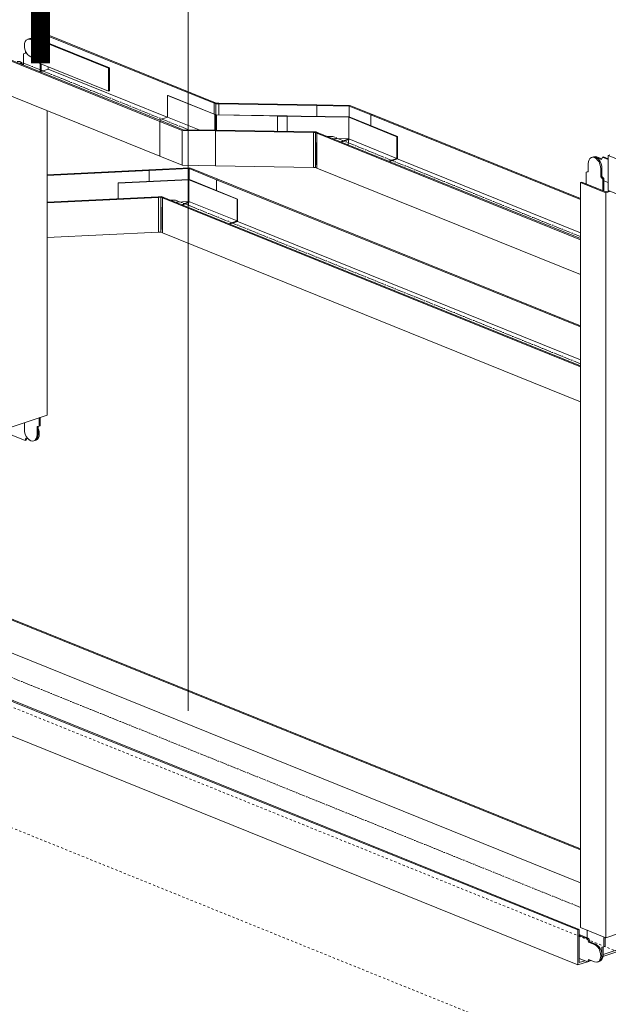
# Model space of a CAD drawing. Header units: millimetres. Extents: x 5617 to 168562, y 7718 to 149254.
# Tile 66 of 76: x 106985 to 107768, y 140439 to 141750. Entities that reach past the tile are written whole.
import ezdxf

# ---------------------------------------------------------------- set-up
doc = ezdxf.new("R2010")
doc.units = ezdxf.units.MM
doc.linetypes.add('Осевая', pattern=[14, 10, -2, 0, -2])
doc.linetypes.add('Скрыто_2_', pattern=[6, 3, -3])
doc.layers.add('Границы 3D вида', color=7, linetype='Скрыто_2_', lineweight=20, true_color=0x0080c0)
for name, color, linetype, lineweight in [('Кабельные лотки', 7, 'Continuous', 18), ('Марки кабельных лотков', 7, 'Continuous', 20), ('Осевая линия', 7, 'Осевая', 18), ('Соединительные детали кабельных лотков', 7, 'Continuous', 18)]:
    doc.layers.add(name, color=color, linetype=linetype, lineweight=lineweight)
doc.styles.add('Arial_4', font='arial.ttf', dxfattribs={"width": 0.85, "height": 250})

# ---------------------------------------------------------------- blocks, each defined once
blk = doc.blocks.new('OSTEC_U - ЛН_ ЛП - ПШСМ - OSTEC_U - ЛН_ ЛП - ПШСМ-1333228-МКСС_К1_L01_1_КСБ_СС')
at = {"layer": 'Соединительные детали кабельных лотков'}
for p, q in [((79680.7, 141567.1), (79679.2, 141566.6)), ((79674.8, 141558.2), (79674.8, 141547.5)), ((79691.6, 141540.7), (79691.6, 141551.4)), ((79693.1, 141551.9), (79693.1, 141541.2)), ((79674.8, 141547.5), (79672.1, 141546.9)), ((79673.5, 141547.4), (79672.1, 141546.9)), ((79672.1, 141546.9), (79672.1, 141531.4)), ((79673.5, 141547.4), (79674.8, 141547.7)), ((79693.1, 141541.2), (79691.6, 141540.7)), ((79694.3, 141537.9), (79691.6, 141540.7)), ((79693.1, 141541.2), (79695.8, 141538.4)), ((79695.8, 141538.4), (79694.3, 141537.9)), ((79694.3, 141522.4), (79694.3, 141537.9)), ((79695.8, 141538.4), (79695.8, 141521.7))]:
    blk.add_line(p, q, dxfattribs=at)
for points in [[(79691.6, 141551.4, 0), (79691.3, 141554.5, 0), (79690.5, 141557.7, 0), (79689.2, 141560.6, 0), (79687.4, 141563.2, 0), (79685.4, 141565.1, 0), (79683.2, 141566.4, 0), (79681, 141566.9, 0), (79679, 141566.6, 0), (79677.2, 141565.4, 0), (79675.9, 141563.6, 0), (79675.1, 141561.1, 0), (79674.8, 141558.2, 0)], [(79680.5, 141567.1, 0), (79682.5, 141567.4, 0), (79684.7, 141566.9, 0), (79686.9, 141565.6, 0), (79688.9, 141563.7, 0), (79690.6, 141561.1, 0), (79692, 141558.2, 0), (79692.8, 141555, 0), (79693.1, 141551.9, 0)]]:
    blk.add_polyline3d(points, dxfattribs=at)
blk = doc.blocks.new('OSTEC_U - ЛН_ ЛП - ПШСМ - OSTEC_U - ЛН_ ЛП - ПШСМ-1333240-МКСС_К1_L01_1_КСБ_СС')
at = {"layer": 'Соединительные детали кабельных лотков'}
for p, q in [((79682.2, 141567.6), (79680.7, 141567.1)), ((79692.4, 141563.8), (79684.7, 141566.9)), ((79686.1, 141567.4), (79692.8, 141564.7)), ((79693.7, 141567), (79692.4, 141563.8)), ((79693.7, 141567), (79695.2, 141567.5)), ((79701.5, 141563.8), (79693.7, 141567)), ((79695.2, 141567.5), (79701.5, 141564.9)), ((79695.8, 141535.5), (79701.5, 141533.1))]:
    blk.add_line(p, q, dxfattribs=at)
for points in [[(79684.7, 141566.9, 0), (79682.5, 141567.4, 0), (79680.5, 141567.1, 0)], [(79681.9, 141567.6, 0), (79684, 141567.9, 0), (79686.1, 141567.4, 0)]]:
    blk.add_polyline3d(points, dxfattribs=at)
blk = doc.blocks.new('OSTEC_U - ЛН_ ЛП - ПШСМ - OSTEC_U - ЛН_ ЛП - ПШСМ-V109-МКСС_К1_L01_1_КСБ_СС')
at = {"layer": 'Соединительные детали кабельных лотков'}
for p, q in [((79663, 140531.8), (79675.7, 140526.7)), ((79674.2, 140526.2), (79663, 140530.7)), ((79674.2, 140526.2), (79675.7, 140526.7)), ((79675.4, 140521.9), (79674.2, 140526.2)), ((79675.4, 140521.9), (79676.9, 140522.4)), ((79683.2, 140518.8), (79675.4, 140521.9)), ((79675.7, 140526.7), (79676.9, 140522.4)), ((79676.9, 140522.4), (79684.7, 140519.3)), ((79663, 140500), (79674.2, 140495.5)), ((79674.2, 140495.5), (79675.4, 140498.7)), ((79674.2, 140495.5), (79675.7, 140496)), ((79675.4, 140498.7), (79683.2, 140495.6)), ((79676.5, 140498.3), (79675.7, 140496)), ((79687.2, 140495.3), (79688.7, 140495.8))]:
    blk.add_line(p, q, dxfattribs=at)
for points in [[(79683.2, 140495.6, 0), (79685.4, 140495.1, 0), (79687.4, 140495.4, 0), (79689.2, 140496.6, 0), (79690.5, 140498.4, 0), (79691.3, 140500.9, 0), (79691.6, 140503.8, 0), (79691.3, 140506.9, 0), (79690.5, 140510, 0), (79689.2, 140513, 0), (79687.4, 140515.5, 0), (79685.4, 140517.5, 0), (79683.2, 140518.8, 0)], [(79684.7, 140519.3, 0), (79686.9, 140518, 0), (79688.9, 140516, 0), (79690.6, 140513.5, 0), (79692, 140510.5, 0), (79692.8, 140507.4, 0), (79693.1, 140504.3, 0), (79692.8, 140501.4, 0), (79692, 140498.9, 0), (79690.6, 140497.1, 0), (79688.9, 140495.9, 0)]]:
    blk.add_polyline3d(points, dxfattribs=at)
blk = doc.blocks.new('OSTEC_U - ЛН_ ЛП - ПШСМ - OSTEC_U - ЛН_ ЛП - ПШСМ-V110-МКСС_К1_L01_1_КСБ_СС')
at = {"layer": 'Соединительные детали кабельных лотков'}
for p, q in [((79673.5, 140537.6), (79673.5, 140526.4)), ((79695.8, 140515.6), (79695.8, 140528.6)), ((79697.3, 140528), (79697.3, 140516.1)), ((79693.1, 140515), (79695.8, 140515.6)), ((79693.1, 140504.3), (79693.1, 140515)), ((79694.6, 140515.3), (79694.6, 140504.8)), ((79697.3, 140516.1), (79695.8, 140515.6)), ((79688.7, 140495.8), (79690.1, 140496.3))]:
    blk.add_line(p, q, dxfattribs=at)
for points in [[(79688.9, 140495.9, 0), (79690.6, 140497.1, 0), (79692, 140498.9, 0), (79692.8, 140501.4, 0), (79693.1, 140504.3, 0)], [(79694.6, 140504.8, 0), (79694.3, 140501.9, 0), (79693.4, 140499.4, 0), (79692.1, 140497.6, 0), (79690.4, 140496.4, 0)]]:
    blk.add_polyline3d(points, dxfattribs=at)
blk = doc.blocks.new('OSTEC_CLH - ЛН_ ЛП - СЛУМИ - Угол горизонтальный - ZS - Цинкование по методу Сендзимира-V137-МКСС_К1_L01_1_КСБ_СС')
at = {"layer": 'Осевая линия'}
for p, q in [((79119.6, 141509.6), (79125.7, 141509.9)), ((79145.3, 141502), (79125.7, 141509.9)), ((79144.7, 141502.2), (79145.3, 141502))]:
    blk.add_line(p, q, dxfattribs=at)
at = {"layer": 'Соединительные детали кабельных лотков'}
for p, q in [((79145.1, 141552.7), (79090.4, 141550)), ((79090.8, 141549.1), (79144.1, 141551.7)), ((79144.1, 141551.7), (79180.4, 141537)), ((79144.1, 141551.7), (79144.1, 141537)), ((79145.1, 141552.7), (79182.3, 141537.6)), ((79090.4, 141550), (79090.8, 141549.1)), ((79090.8, 141534.4), (79090.8, 141549.1)), ((79182.3, 141537.6), (79180.4, 141537)), ((79180.4, 141537), (79180.4, 141522.1)), ((79107.3, 141514.6), (79103, 141514.4)), ((79103, 141514.4), (79103.3, 141513.4)), ((79103.3, 141513.4), (79106.3, 141513.6)), ((79103.3, 141467), (79103.3, 141513.4)), ((79108.4, 141512.7), (79106.3, 141513.6)), ((79106.3, 141513.6), (79106.3, 141467.1)), ((79107.3, 141513.2), (79107.3, 141514.6)), ((79107.3, 141514.6), (79110.3, 141513.4)), ((79110.3, 141513.4), (79108.4, 141512.7)), ((79108.4, 141512.7), (79108.4, 141466.3)), ((79106.3, 141467.1), (79103.3, 141467)), ((79106.3, 141467.1), (79108.4, 141466.3))]:
    blk.add_line(p, q, dxfattribs=at)
blk = doc.blocks.new('OSTEC_U - ЛН_ ЛП - СЛУМИ - OSTEC_U - ЛН_ ЛП - СЛУМИ-1551412-МКСС_К1_L01_1_КСБ_СС')
at = {"layer": 'Соединительные детали кабельных лотков'}
for p, q in [((79143.7, 141537.3), (79049.4, 141532.8)), ((79049.4, 141532.8), (79049.6, 141532.4)), ((79049.4, 141511.8), (79049.4, 141532.8)), ((79049.6, 141532.4), (79143.8, 141537)), ((79049.6, 141511.8), (79049.6, 141532.4)), ((79143.3, 141537.2), (79143.8, 141537)), ((79143.8, 141537), (79144.6, 141537.1)), ((79143.8, 141508.1), (79143.8, 141537)), ((79143.8, 141537), (79207.8, 141511)), ((79143.8, 141537), (79143.8, 141508.1)), ((79144.5, 141537.1), (79144.4, 141537.2)), ((79208.5, 141511.3), (79144.4, 141537.2)), ((79207.8, 141511), (79208.5, 141511.3)), ((79208.5, 141511.3), (79208.5, 141481.5)), ((79126.6, 141507.2), (79143.8, 141508.1)), ((79134.5, 141503.6), (79143.8, 141508.1)), ((79143.7, 141507.2), (79135.4, 141503.2)), ((79143.8, 141508.1), (79142.8, 141500.2)), ((79143.8, 141508.1), (79207.8, 141482.1)), ((79207.8, 141511), (79207.8, 141482.1)), ((79207.8, 141482.1), (79196.7, 141478.4)), ((79208.5, 141481.5), (79198.5, 141478.2))]:
    blk.add_line(p, q, dxfattribs=at)
blk.add_polyline3d([(79144.3, 141537.2, 0), (79144.1, 141537.3, 0), (79143.9, 141537.3, 0)], dxfattribs=at)
blk.add_polyline3d([(79144.3, 141537.2, 0), (79144.1, 141537.3, 0), (79143.9, 141537.3, 0)], dxfattribs=at)
blk = doc.blocks.new('OSTEC_U - ЛН_ ЛП - СЛУМИ - OSTEC_U - ЛН_ ЛП - СЛУМИ-V138-МКСС_К1_L01_1_КСБ_СС')
at = {"layer": 'Соединительные детали кабельных лотков'}
blk.add_line((79106.8, 141500.6), (79106.8, 141470.8), dxfattribs=at)
blk = doc.blocks.new('OSTEC_CLH - ЛН_ ЛП - СЛУМИ - Угол горизонтальный - ZS - Цинкование по методу Сендзимира-1552037-МКСС_К1_L01_1_КСБ_СС')
at = {"layer": 'Осевая линия'}
for p, q in [((79327.9, 141594.6), (79335, 141594.5)), ((79350.7, 141588.1), (79335, 141594.5)), ((79350.1, 141588.4), (79350.7, 141588.1))]:
    blk.add_line(p, q, dxfattribs=at)
at = {"layer": 'Соединительные детали кабельных лотков'}
for p, q in [((79313.9, 141636.6), (79313.8, 141635.6)), ((79313.8, 141620.9), (79313.8, 141635.6)), ((79313.8, 141635.6), (79356.8, 141634.9)), ((79357.9, 141635.8), (79313.9, 141636.6)), ((79356.8, 141634.9), (79385.8, 141623.2)), ((79356.8, 141634.9), (79356.8, 141620.3)), ((79357.9, 141635.8), (79387.7, 141623.8)), ((79387.7, 141623.8), (79385.8, 141623.2)), ((79385.8, 141623.2), (79385.8, 141608.3)), ((79309.5, 141600.6), (79309.4, 141599.7)), ((79309.4, 141553.2), (79309.4, 141599.7)), ((79309.4, 141599.7), (79312, 141599.7)), ((79313.2, 141600.6), (79309.5, 141600.6)), ((79313.8, 141598.9), (79312, 141599.7)), ((79312, 141599.7), (79312, 141553.2)), ((79313.2, 141599.2), (79313.2, 141600.6)), ((79313.2, 141600.6), (79315.7, 141599.6)), ((79315.7, 141599.6), (79313.8, 141598.9)), ((79313.8, 141598.9), (79313.8, 141552.5)), ((79312, 141553.2), (79309.4, 141553.2)), ((79312, 141553.2), (79313.8, 141552.5))]:
    blk.add_line(p, q, dxfattribs=at)
blk = doc.blocks.new('OSTEC_U - ЛН_ ЛП - СЛУМИ - OSTEC_U - ЛН_ ЛП - СЛУМИ-1552028-МКСС_К1_L01_1_КСБ_СС')
at = {"layer": 'Соединительные детали кабельных лотков'}
for p, q in [((79356.4, 141620.6), (79261.5, 141622.2)), ((79261.5, 141622.2), (79261.5, 141621.8)), ((79261.5, 141621.8), (79356.4, 141620.2)), ((79261.5, 141602.2), (79261.5, 141621.8)), ((79355.9, 141620.5), (79356.4, 141620.2)), ((79356.4, 141620.2), (79357.3, 141620.3)), ((79356.4, 141591.3), (79356.4, 141620.2)), ((79356.4, 141620.2), (79420.4, 141594.3)), ((79356.4, 141620.2), (79356.4, 141591.3)), ((79421.1, 141594.5), (79357, 141620.5)), ((79335.2, 141591.7), (79356.4, 141591.3)), ((79345.3, 141587.6), (79356.4, 141591.3)), ((79356.3, 141590.5), (79346.4, 141587.1)), ((79356.4, 141591.3), (79355.4, 141583.5)), ((79356.4, 141591.3), (79420.4, 141565.4)), ((79420.4, 141594.3), (79421.1, 141594.5)), ((79420.4, 141594.3), (79420.4, 141565.4)), ((79421.1, 141594.5), (79421.1, 141564.8)), ((79420.4, 141565.4), (79409.3, 141561.7)), ((79421.1, 141564.8), (79410.4, 141561.2))]:
    blk.add_line(p, q, dxfattribs=at)
for points in [[(79356.8, 141620.5, 0), (79356.6, 141620.6, 0), (79356.4, 141620.6, 0)], [(79356.9, 141620.5, 0), (79356.7, 141620.5, 0), (79356.5, 141620.6, 0)], [(79357.2, 141620.4, 0), (79357.1, 141620.4, 0), (79357, 141620.5, 0)]]:
    blk.add_polyline3d(points, dxfattribs=at)
blk = doc.blocks.new('OSTEC_U - ЛН_ ЛП - СЛУМИ - OSTEC_U - ЛН_ ЛП - СЛУМИ-1552032-МКСС_К1_L01_1_КСБ_СС')
at = {"layer": 'Соединительные детали кабельных лотков'}
blk.add_line((79312.7, 141586.5), (79312.7, 141556.8), dxfattribs=at)
blk = doc.blocks.new('OSTEC_CLH - ЛН_ ЛП - СЛУМИ - Угол горизонтальный - ZS - Цинкование по методу Сендзимира-V148-МКСС_К1_L01_1_КСБ_СС')
at = {"layer": 'Осевая линия'}
blk.add_line((79142.8, 141603.6), (79142.2, 141603.9), dxfattribs=at)
at = {"layer": 'Соединительные детали кабельных лотков'}
for p, q in [((79177.2, 141638.9), (79179.1, 141639.5)), ((79177.2, 141624.1), (79177.2, 141638.9)), ((79179.7, 141637.9), (79177.2, 141638.9)), ((79179.1, 141639.5), (79179.1, 141638.2)), ((79179.1, 141639.5), (79180.9, 141638.8)), ((79179.7, 141623.2), (79179.7, 141637.9)), ((79179.7, 141637.9), (79183.4, 141637.8)), ((79183.5, 141638.8), (79180.9, 141638.8)), ((79183.4, 141637.8), (79183.5, 141638.8)), ((79183.4, 141637.8), (79183.4, 141623.1)), ((79105.2, 141614.7), (79107.1, 141615.3)), ((79105.2, 141568.2), (79105.2, 141614.7)), ((79134.9, 141602.6), (79105.2, 141614.7)), ((79136.1, 141603.6), (79107.1, 141615.3)), ((79179.1, 141602.8), (79136.1, 141603.6)), ((79134.9, 141556.2), (79134.9, 141602.6)), ((79134.9, 141602.6), (79179, 141601.9)), ((79179, 141601.9), (79179.1, 141602.8)), ((79179, 141601.9), (79179, 141555.4)), ((79134.9, 141556.2), (79105.2, 141568.2)), ((79179, 141555.4), (79134.9, 141556.2))]:
    blk.add_line(p, q, dxfattribs=at)
blk = doc.blocks.new('OSTEC_U - ЛН_ ЛП - СЛУМИ - OSTEC_U - ЛН_ ЛП - СЛУМИ-V149-МКСС_К1_L01_1_КСБ_СС')
at = {"layer": 'Соединительные детали кабельных лотков'}
for p, q in [((79115.9, 141649.3), (79115.3, 141649.1)), ((79115.3, 141649.1), (79179.3, 141623.2)), ((79115.3, 141620.2), (79115.3, 141649.1)), ((79179.7, 141623.5), (79115.9, 141649.3)), ((79104.2, 141616.5), (79115.3, 141620.2)), ((79115.3, 141620.2), (79157.3, 141603.2)), ((79178.4, 141623.3), (79179.3, 141623.2)), ((79178.4, 141623.3), (79178.4, 141602.8)), ((79179.3, 141623.2), (79274.2, 141621.6)), ((79179.3, 141623.2), (79179.3, 141602.8)), ((79179.3, 141623.2), (79180, 141623)), ((79179.3, 141602.8), (79179.3, 141623.2)), ((79274.2, 141621.9), (79179.7, 141623.5)), ((79180, 141602.8), (79180, 141623)), ((79180.2, 141602.8), (79180.2, 141623.2)), ((79274.2, 141621.6), (79274.2, 141621.9)), ((79274.2, 141621.6), (79274.2, 141602.2))]:
    blk.add_line(p, q, dxfattribs=at)
for points in [[(79179.3, 141623.5, 0), (79179.1, 141623.5, 0), (79178.9, 141623.5, 0), (79178.8, 141623.5, 0), (79178.6, 141623.4, 0), (79178.5, 141623.4, 0)], [(79180, 141623, 0), (79180.1, 141623.1, 0), (79180.2, 141623.2, 0), (79180.2, 141623.2, 0), (79180.2, 141623.3, 0), (79180.1, 141623.4, 0), (79180, 141623.4, 0)]]:
    blk.add_polyline3d(points, dxfattribs=at)
blk = doc.blocks.new('OSTEC_CLV - ЛН_ ЛП - ПШСМ - Угол вертикальный - ZS - Цинкование по методу Сендзимира-V150-МКСС_К1_L01_1_КСБ_СС')
at = {"layer": 'Осевая линия'}
blk.add_line((78920.7, 141693.4), (78921.4, 141693.2), dxfattribs=at)
blk.add_ellipse((78920.7, 141666.5), major_axis=(-9.3, 27.5), ratio=0.626526, start_param=5.78967, end_param=6.064189, dxfattribs=at)
blk = doc.blocks.new('OSTEC_U - ЛН_ ЛП - ПШСМ - OSTEC_U - ЛН_ ЛП - ПШСМ-V151-МКСС_К1_L01_1_КСБ_СС')
at = {"layer": 'Соединительные детали кабельных лотков'}
for p, q in [((78932.3, 141725), (78930.8, 141724.5)), ((78926.3, 141708.5), (78926.3, 141705.4)), ((78926.3, 141705.4), (78923.6, 141704.7)), ((78925.1, 141705.2), (78923.6, 141704.7)), ((78923.6, 141704.7), (78923.6, 141689.5)), ((78925.1, 141705.2), (78926.3, 141705.5)), ((78945.9, 141680.5), (78945.9, 141691.7)), ((78947.4, 141691.1), (78947.4, 141681))]:
    blk.add_line(p, q, dxfattribs=at)
for points in [[(78934.8, 141724.3, 0), (78932.6, 141724.8, 0), (78930.6, 141724.4, 0)], [(78932, 141724.9, 0), (78934.1, 141725.3, 0), (78936.2, 141724.8, 0), (78938.4, 141723.5, 0), (78939.7, 141722.4, 0)]]:
    blk.add_polyline3d(points, dxfattribs=at)
blk = doc.blocks.new('OSTEC_U - ЛН_ ЛП - ПШСМ - OSTEC_U - ЛН_ ЛП - ПШСМ-V152-МКСС_К1_L01_1_КСБ_СС')
at = {"layer": 'Соединительные детали кабельных лотков'}
for p, q in [((78930.8, 141724.5), (78929.3, 141724)), ((78941, 141720.6), (78933.3, 141723.8)), ((78934.8, 141724.3), (78941.4, 141721.6)), ((78942.3, 141723.9), (78941, 141720.6)), ((78942.3, 141723.9), (78943.8, 141724.3)), ((79036.8, 141685.6), (78942.3, 141723.9)), ((78943.8, 141724.3), (79038.3, 141686.1)), ((78933.3, 141700.5), (78941, 141697.4)), ((78941, 141697.4), (78942.3, 141693.2)), ((78942.3, 141693.2), (79036.8, 141655)), ((79036.8, 141685.6), (79038.3, 141686.1)), ((79036.8, 141655), (79036.8, 141685.6)), ((79038.3, 141686.1), (79038.3, 141655.5)), ((79036.8, 141655), (79038.3, 141655.5))]:
    blk.add_line(p, q, dxfattribs=at)
for points in [[(78933.3, 141723.8, 0), (78931.1, 141724.3, 0), (78929.1, 141723.9, 0), (78927.3, 141722.8, 0), (78926, 141720.9, 0), (78925.1, 141718.5, 0), (78924.9, 141715.6, 0), (78925.1, 141712.4, 0), (78926, 141709.3, 0), (78927.3, 141706.4, 0), (78929.1, 141703.8, 0), (78931.1, 141701.8, 0), (78933.3, 141700.5, 0)], [(78930.6, 141724.4, 0), (78932.6, 141724.8, 0), (78934.8, 141724.3, 0)]]:
    blk.add_polyline3d(points, dxfattribs=at)
blk = doc.blocks.new('OSTEC_U - ЛН_ ЛП - ПШСМ - OSTEC_U - ЛН_ ЛП - ПШСМ-V155-МКСС_К1_L01_1_КСБ_СС')
at = {"layer": 'Соединительные детали кабельных лотков'}
for p, q in [((78831.3, 141258.7), (78832.8, 141259.2)), ((78847.4, 141252.2), (78831.3, 141258.7)), ((78831.3, 141258.7), (78831.3, 141228)), ((78832.8, 141259.2), (78847.4, 141253.3)), ((78831.3, 141228), (78847.4, 141221.5)), ((78893.3, 141202.9), (78925.8, 141189.8)), ((78925.8, 141189.8), (78927, 141193)), ((78925.8, 141189.8), (78927.2, 141190.3)), ((78927, 141193), (78931.6, 141191.2)), ((78928.1, 141192.6), (78927.2, 141190.3)), ((78938.8, 141189.7), (78940.2, 141190.2))]:
    blk.add_line(p, q, dxfattribs=at)
for points in [[(78939, 141189.8, 0), (78940.7, 141190.9, 0), (78942.1, 141192.8, 0), (78942.9, 141195.2, 0), (78943.2, 141198.1, 0)], [(78943.5, 141204.9, 0), (78944.4, 141201.7, 0), (78944.7, 141198.6, 0), (78944.4, 141195.7, 0), (78943.5, 141193.3, 0), (78942.2, 141191.4, 0), (78940.5, 141190.3, 0)]]:
    blk.add_polyline3d(points, dxfattribs=at)
blk = doc.blocks.new('OSTEC_U - ЛН_ ЛП - ПШСМ - OSTEC_U - ЛН_ ЛП - ПШСМ-V111-МКСС_К1_L01_1_КСБ_СС')
at = {"layer": 'Соединительные детали кабельных лотков'}
for p, q in [((79835.3, 140562.6), (79835.3, 140573.8)), ((79836.8, 140574.3), (79836.8, 140563.1)), ((79815.8, 140567.3), (79815.8, 140558.1)), ((79832.6, 140562), (79835.3, 140562.6)), ((79832.6, 140551.3), (79832.6, 140562)), ((79834.1, 140562.3), (79834.1, 140551.8)), ((79836.8, 140563.1), (79835.3, 140562.6)), ((79828.2, 140542.9), (79829.7, 140543.4))]:
    blk.add_line(p, q, dxfattribs=at)
for points in [[(79815.8, 140558.1, 0), (79816.1, 140555, 0), (79816.9, 140551.9, 0), (79818.2, 140548.9, 0), (79820, 140546.4, 0), (79822, 140544.4, 0), (79824.2, 140543.1, 0), (79826.4, 140542.6, 0), (79828.4, 140542.9, 0), (79830.2, 140544.1, 0), (79831.5, 140546, 0), (79832.3, 140548.4, 0), (79832.6, 140551.3, 0)], [(79834.1, 140551.8, 0), (79833.8, 140548.9, 0), (79833, 140546.5, 0), (79831.6, 140544.6, 0), (79829.9, 140543.4, 0)]]:
    blk.add_polyline3d(points, dxfattribs=at)

msp = doc.modelspace()

# ---------------------------------------------------------------- linework, layer by layer
at = {"layer": 'Границы 3D вида'}
for p, q in [((108233.2, 140165), (95300.8, 145396.2)), ((112608.9, 138555.9), (99676.6, 143787.1))]:
    msp.add_line(p, q, dxfattribs=at)
at = {"layer": 'Кабельные лотки'}
for p, q in [((107023, 141728.2), (107024.9, 141728.8)), ((107023, 141720.3), (107023, 141728.2)), ((107243.7, 141638.9), (107023, 141728.2)), ((107245.6, 141639.5), (107024.9, 141728.8)), ((107171.7, 141614.7), (106951, 141703.9)), ((107173.6, 141615.3), (106952.9, 141704.6)), ((106987.8, 141692.7), (106985.9, 141692.1)), ((106985.9, 141692.1), (106990.1, 141690.4)), ((106990.1, 141691.8), (106987.8, 141692.7)), ((107012.3, 141680.5), (107023, 141684.1)), ((107015.4, 141681.5), (107013.9, 141682.2)), ((107023, 141684.1), (107023, 141686.8)), ((107181.3, 141620.1), (107023, 141684.1)), ((107171.7, 141568.2), (106951, 141657.5)), ((107245.6, 141639.5), (107243.7, 141638.9)), ((107243.7, 141638.9), (107243.7, 141624.1)), ((107245.6, 141638.2), (107245.6, 141639.5)), ((107249.9, 141637.8), (107250, 141638.8)), ((107249.9, 141623.1), (107249.9, 141637.8)), ((107380.3, 141635.6), (107249.9, 141637.8)), ((107380.4, 141636.6), (107250, 141638.8)), ((107380.4, 141636.6), (107380.3, 141635.6)), ((107380.3, 141635.6), (107380.3, 141620.9)), ((107021.5, 141629), (107021.5, 141223.7)), ((107452.3, 141623.2), (107454.2, 141623.8)), ((107452.3, 141608.3), (107452.3, 141623.2)), ((107731, 141510.5), (107452.3, 141623.2)), ((107731, 141511.9), (107454.2, 141623.8)), ((107173.6, 141615.3), (107171.7, 141614.7)), ((107171.7, 141614.7), (107171.7, 141568.2)), ((107245.5, 141601.9), (107245.6, 141602.8)), ((107245.5, 141555.4), (107245.5, 141601.9)), ((107375.9, 141599.7), (107245.5, 141601.9)), ((107376, 141600.6), (107245.6, 141602.8)), ((107376, 141600.6), (107375.9, 141599.7)), ((107375.9, 141599.7), (107375.9, 141553.2)), ((107380.3, 141598.9), (107382.2, 141599.6)), ((107380.3, 141552.5), (107380.3, 141598.9)), ((107731, 141457.1), (107380.3, 141598.9)), ((107731, 141458.5), (107382.2, 141599.6)), ((107731, 141466.4), (107486.4, 141565.3)), ((107768, 141569.2), (107769.9, 141569.9)), ((107768, 141522.8), (107768, 141569.2)), ((108914.8, 141105.4), (107768, 141569.2)), ((107375.9, 141553.2), (107245.5, 141555.4)), ((107731, 141410.6), (107380.3, 141552.5)), ((107021.5, 141543.6), (107156.9, 141550)), ((107021.5, 141542.6), (107157.3, 141549.1)), ((107156.9, 141550), (107157.3, 141549.1)), ((107157.3, 141549.1), (107157.3, 141534.4)), ((107246.9, 141537), (107248.8, 141537.6)), ((107248.8, 141537.6), (107731, 141342.6)), ((107246.9, 141522.1), (107246.9, 141537)), ((107246.9, 141537), (107731, 141341.2)), ((107732.8, 141533.7), (107731, 141533.1)), ((107731, 141533.1), (107764.7, 141519.5)), ((107731, 141533.1), (107731, 140541.3)), ((107764.8, 141520.8), (107732.8, 141533.7)), ((107021.5, 141507.3), (107169.5, 141514.4)), ((107021.5, 141506.3), (107169.8, 141513.4)), ((107169.5, 141514.4), (107169.8, 141513.4)), ((107169.8, 141513.4), (107169.8, 141467)), ((107174.9, 141512.7), (107176.8, 141513.4)), ((107174.9, 141466.3), (107174.9, 141512.7)), ((107174.9, 141512.7), (107731, 141287.8)), ((107176.8, 141513.4), (107731, 141289.2)), ((107764.7, 141519.5), (107770.9, 141521.6)), ((107764.7, 141519.5), (107764.7, 140527.6)), ((107769.2, 141522.3), (107764.8, 141520.8)), ((108914.8, 141058.9), (107768, 141522.8)), ((107273.9, 141482), (107731, 141297.1)), ((107021.5, 141459.9), (107169.8, 141467)), ((107174.9, 141466.3), (107731, 141241.4)), ((107021.5, 141223.7), (106947.6, 141198.8)), ((107731, 140644.8), (106646.5, 141083.4)), ((107731, 140646.1), (106648.3, 141084.1)), ((107731, 140600.6), (106646.5, 141039.3)), ((107727.6, 140538), (106500.6, 141034.3)), ((107729.5, 140538.6), (106502.5, 141034.9)), ((107727.6, 140491.5), (106500.6, 140987.8)), ((107912.4, 140577.4), (107764.7, 140527.6)), ((107764.7, 140527.6), (107731, 140541.3)), ((107759.4, 140502.2), (107875.3, 140541.3)), ((107873.4, 140543), (107761.1, 140505.2)), ((107729.5, 140538.6), (107727.6, 140538)), ((107727.6, 140538), (107727.6, 140491.5)), ((107729.5, 140494.5), (107729.5, 140538.6)), ((107727.6, 140491.5), (107740.3, 140495.8)), ((107736.9, 140497), (107729.5, 140494.5)), ((107740.7, 140495.9), (107745.1, 140497.4))]:
    msp.add_line(p, q, dxfattribs=at)
at = {"layer": 'Марки кабельных лотков'}
msp.add_line((107209.3, 140829.6), (107209.3, 142082.6), dxfattribs=at)
at = {"layer": 'Осевая линия'}
for p, q in [((107208.7, 141603.9), (106987.9, 141693.2)), ((107731, 141461.2), (107417.2, 141588.1)), ((107211.9, 141502), (107731, 141292)), ((107731, 140568.1), (106574.5, 141035.9))]:
    msp.add_line(p, q, dxfattribs=at)

# ---------------------------------------------------------------- block references
at = {"layer": 'Соединительные детали кабельных лотков'}
for name, p in [('OSTEC_U - ЛН_ ЛП - ПШСМ - OSTEC_U - ЛН_ ЛП - ПШСМ-V151-МКСС_К1_L01_1_КСБ_СС', (28066.5, 0)), ('OSTEC_U - ЛН_ ЛП - ПШСМ - OSTEC_U - ЛН_ ЛП - ПШСМ-V152-МКСС_К1_L01_1_КСБ_СС', (28066.5, 0)), ('OSTEC_CLV - ЛН_ ЛП - ПШСМ - Угол вертикальный - ZS - Цинкование по методу Сендзимира-V150-МКСС_К1_L01_1_КСБ_СС', (28066.5, 0)), ('OSTEC_U - ЛН_ ЛП - СЛУМИ - OSTEC_U - ЛН_ ЛП - СЛУМИ-V149-МКСС_К1_L01_1_КСБ_СС', (28066.5, 0)), ('OSTEC_CLH - ЛН_ ЛП - СЛУМИ - Угол горизонтальный - ZS - Цинкование по методу Сендзимира-V148-МКСС_К1_L01_1_КСБ_СС', (28066.5, 0)), ('OSTEC_CLH - ЛН_ ЛП - СЛУМИ - Угол горизонтальный - ZS - Цинкование по методу Сендзимира-1552037-МКСС_К1_L01_1_КСБ_СС', (28066.5, 0)), ('OSTEC_U - ЛН_ ЛП - СЛУМИ - OSTEC_U - ЛН_ ЛП - СЛУМИ-1552028-МКСС_К1_L01_1_КСБ_СС', (28066.5, 0)), ('OSTEC_U - ЛН_ ЛП - СЛУМИ - OSTEC_U - ЛН_ ЛП - СЛУМИ-1552032-МКСС_К1_L01_1_КСБ_СС', (28066.5, 0)), ('OSTEC_U - ЛН_ ЛП - ПШСМ - OSTEC_U - ЛН_ ЛП - ПШСМ-1333228-МКСС_К1_L01_1_КСБ_СС', (28066.5, 0)), ('OSTEC_U - ЛН_ ЛП - ПШСМ - OSTEC_U - ЛН_ ЛП - ПШСМ-1333240-МКСС_К1_L01_1_КСБ_СС', (28066.5, 0)), ('OSTEC_CLH - ЛН_ ЛП - СЛУМИ - Угол горизонтальный - ZS - Цинкование по методу Сендзимира-V137-МКСС_К1_L01_1_КСБ_СС', (28066.5, 0)), ('OSTEC_U - ЛН_ ЛП - СЛУМИ - OSTEC_U - ЛН_ ЛП - СЛУМИ-1551412-МКСС_К1_L01_1_КСБ_СС', (28066.5, 0)), ('OSTEC_U - ЛН_ ЛП - СЛУМИ - OSTEC_U - ЛН_ ЛП - СЛУМИ-V138-МКСС_К1_L01_1_КСБ_СС', (28066.5, 0)), ('OSTEC_U - ЛН_ ЛП - ПШСМ - OSTEC_U - ЛН_ ЛП - ПШСМ-V155-МКСС_К1_L01_1_КСБ_СС', (28066.5, 0)), ('OSTEC_U - ЛН_ ЛП - ПШСМ - OSTEC_U - ЛН_ ЛП - ПШСМ-V111-МКСС_К1_L01_1_КСБ_СС', (27175.6, 646.3)), ('OSTEC_U - ЛН_ ЛП - ПШСМ - OSTEC_U - ЛН_ ЛП - ПШСМ-V109-МКСС_К1_L01_1_КСБ_СС', (28066.5, 0)), ('OSTEC_U - ЛН_ ЛП - ПШСМ - OSTEC_U - ЛН_ ЛП - ПШСМ-V110-МКСС_К1_L01_1_КСБ_СС', (28066.5, 0))]:
    msp.add_blockref(name, p, dxfattribs=at)

# ---------------------------------------------------------------- texts
at = {"layer": 'Марки кабельных лотков', "lineweight": 9, "insert": (106637.6, 141941.9), "char_height": 250, "width": 490.633, "attachment_point": 1, "style": 'Arial_4'}
msp.add_mtext('мм', dxfattribs=at)

doc.saveas('drawing.dxf')
